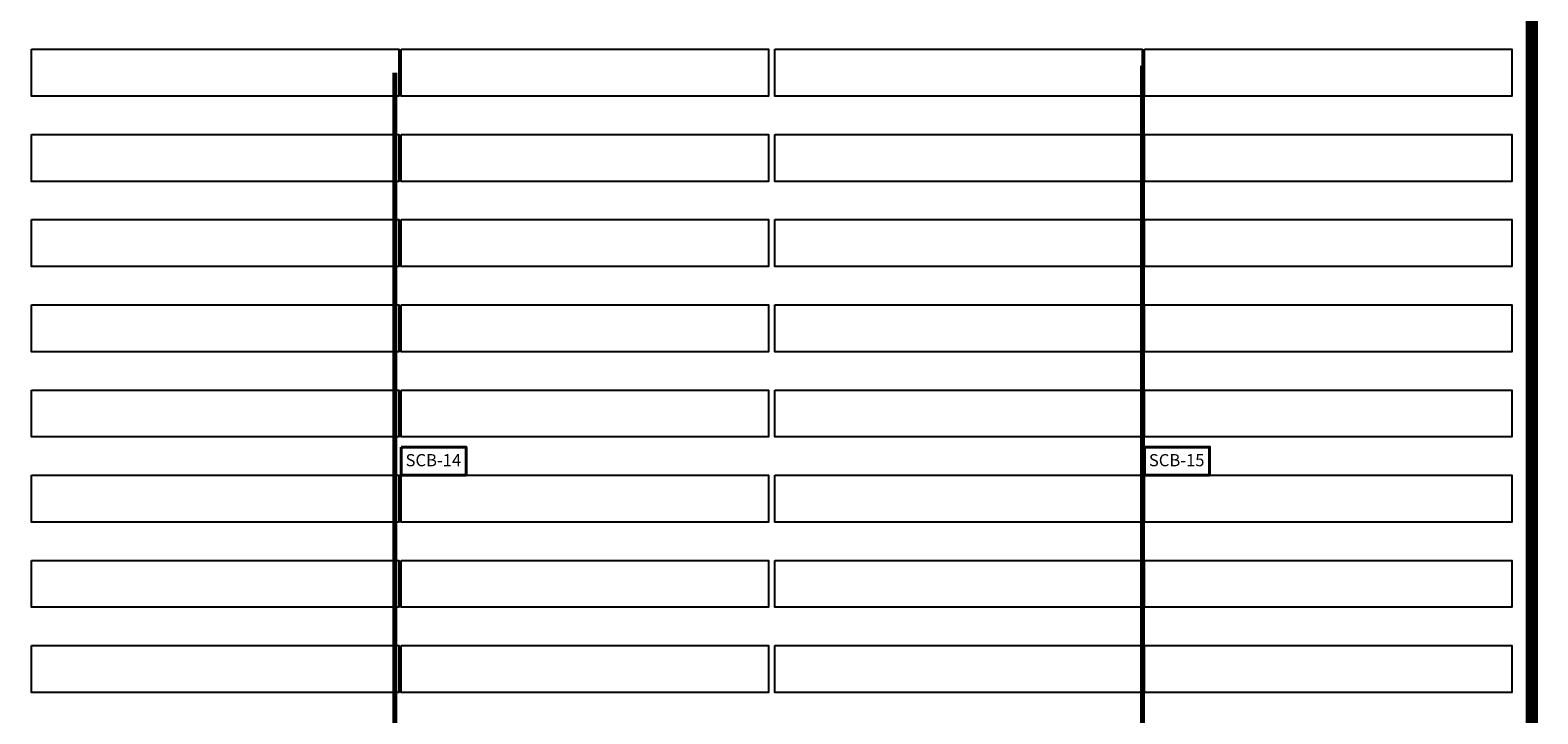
# Model space of a CAD drawing. Header units: inches. Extents: x 727810 to 1461440, y 2714588 to 5435005.
# Tile 44 of 233: x 728201 to 728325, y 2716118 to 2716175. Entities that reach past the tile are written whole.
import ezdxf

# ---------------------------------------------------------------- set-up
doc = ezdxf.new("R2010")
doc.units = ezdxf.units.IN
doc.header["$MEASUREMENT"] = 0
for name, color, linetype in [('Mundra 335', 7, 'Continuous'), ('POLYLINE', 3, 'Continuous'), ('SCB', 7, 'Continuous'), ('tranch', 7, 'Continuous')]:
    doc.layers.add(name, color=color, linetype=linetype)
doc.styles.get("Standard").update_dxf_attribs({"font": 'arial.ttf'})

# ---------------------------------------------------------------- blocks, each defined once
blk = doc.blocks.new('245')
at = {"layer": 'SCB', "lineweight": 40}
for points in [[(727940.22, 2716280.28), (727945.56, 2716280.28), (727945.56, 2716277.98)], [(727945.56, 2716277.98), (727940.22, 2716277.98), (727940.22, 2716280.28)]]:
    blk.add_lwpolyline(points, dxfattribs=at)

msp = doc.modelspace()

# ---------------------------------------------------------------- linework, layer by layer
at = {"layer": 'Mundra 335', "color": 2}
for points in [[(728201.03018, 2716172.97565), (728231.25018, 2716172.97565), (728231.25018, 2716169.11565), (728201.03018, 2716169.11565), (728201.03018, 2716172.97565)], [(728231.45018, 2716172.97565), (728261.67018, 2716172.97565), (728261.67018, 2716169.11565), (728231.45018, 2716169.11565), (728231.45018, 2716172.97565)], [(728262.17018, 2716172.97565), (728292.39018, 2716172.97565), (728292.39018, 2716169.11565), (728262.17018, 2716169.11565), (728262.17018, 2716172.97565)], [(728292.59018, 2716172.97565), (728322.81018, 2716172.97565), (728322.81018, 2716169.11565), (728292.59018, 2716169.11565), (728292.59018, 2716172.97565)], [(728201.03018, 2716165.97565), (728231.25018, 2716165.97565), (728231.25018, 2716162.11565), (728201.03018, 2716162.11565), (728201.03018, 2716165.97565)], [(728231.45018, 2716165.97565), (728261.67018, 2716165.97565), (728261.67018, 2716162.11565), (728231.45018, 2716162.11565), (728231.45018, 2716165.97565)], [(728262.17018, 2716165.97565), (728292.39018, 2716165.97565), (728292.39018, 2716162.11565), (728262.17018, 2716162.11565), (728262.17018, 2716165.97565)], [(728292.59018, 2716165.97565), (728322.81018, 2716165.97565), (728322.81018, 2716162.11565), (728292.59018, 2716162.11565), (728292.59018, 2716165.97565)], [(728201.03018, 2716158.97565), (728231.25018, 2716158.97565), (728231.25018, 2716155.11565), (728201.03018, 2716155.11565), (728201.03018, 2716158.97565)], [(728231.45018, 2716158.97565), (728261.67018, 2716158.97565), (728261.67018, 2716155.11565), (728231.45018, 2716155.11565), (728231.45018, 2716158.97565)], [(728262.17018, 2716158.97565), (728292.39018, 2716158.97565), (728292.39018, 2716155.11565), (728262.17018, 2716155.11565), (728262.17018, 2716158.97565)], [(728292.59018, 2716158.97565), (728322.81018, 2716158.97565), (728322.81018, 2716155.11565), (728292.59018, 2716155.11565), (728292.59018, 2716158.97565)], [(728201.03018, 2716151.97565), (728231.25018, 2716151.97565), (728231.25018, 2716148.11565), (728201.03018, 2716148.11565), (728201.03018, 2716151.97565)], [(728231.45018, 2716151.97565), (728261.67018, 2716151.97565), (728261.67018, 2716148.11565), (728231.45018, 2716148.11565), (728231.45018, 2716151.97565)], [(728262.17018, 2716151.97565), (728292.39018, 2716151.97565), (728292.39018, 2716148.11565), (728262.17018, 2716148.11565), (728262.17018, 2716151.97565)], [(728292.59018, 2716151.97565), (728322.81018, 2716151.97565), (728322.81018, 2716148.11565), (728292.59018, 2716148.11565), (728292.59018, 2716151.97565)], [(728201.03018, 2716144.97565), (728231.25018, 2716144.97565), (728231.25018, 2716141.11565), (728201.03018, 2716141.11565), (728201.03018, 2716144.97565)], [(728231.45018, 2716144.97565), (728261.67018, 2716144.97565), (728261.67018, 2716141.11565), (728231.45018, 2716141.11565), (728231.45018, 2716144.97565)], [(728262.17018, 2716144.97565), (728292.39018, 2716144.97565), (728292.39018, 2716141.11565), (728262.17018, 2716141.11565), (728262.17018, 2716144.97565)], [(728292.59018, 2716144.97565), (728322.81018, 2716144.97565), (728322.81018, 2716141.11565), (728292.59018, 2716141.11565), (728292.59018, 2716144.97565)], [(728201.03018, 2716137.97565), (728231.25018, 2716137.97565), (728231.25018, 2716134.11565), (728201.03018, 2716134.11565), (728201.03018, 2716137.97565)], [(728231.45018, 2716137.97565), (728261.67018, 2716137.97565), (728261.67018, 2716134.11565), (728231.45018, 2716134.11565), (728231.45018, 2716137.97565)], [(728262.17018, 2716137.97565), (728292.39018, 2716137.97565), (728292.39018, 2716134.11565), (728262.17018, 2716134.11565), (728262.17018, 2716137.97565)], [(728292.59018, 2716137.97565), (728322.81018, 2716137.97565), (728322.81018, 2716134.11565), (728292.59018, 2716134.11565), (728292.59018, 2716137.97565)], [(728201.03018, 2716130.97565), (728231.25018, 2716130.97565), (728231.25018, 2716127.11565), (728201.03018, 2716127.11565), (728201.03018, 2716130.97565)], [(728231.45018, 2716130.97565), (728261.67018, 2716130.97565), (728261.67018, 2716127.11565), (728231.45018, 2716127.11565), (728231.45018, 2716130.97565)], [(728262.17018, 2716130.97565), (728292.39018, 2716130.97565), (728292.39018, 2716127.11565), (728262.17018, 2716127.11565), (728262.17018, 2716130.97565)], [(728292.59018, 2716130.97565), (728322.81018, 2716130.97565), (728322.81018, 2716127.11565), (728292.59018, 2716127.11565), (728292.59018, 2716130.97565)], [(728201.03018, 2716123.97565), (728231.25018, 2716123.97565), (728231.25018, 2716120.11565), (728201.03018, 2716120.11565), (728201.03018, 2716123.97565)], [(728231.45018, 2716123.97565), (728261.67018, 2716123.97565), (728261.67018, 2716120.11565), (728231.45018, 2716120.11565), (728231.45018, 2716123.97565)], [(728262.17018, 2716123.97565), (728292.39018, 2716123.97565), (728292.39018, 2716120.11565), (728262.17018, 2716120.11565), (728262.17018, 2716123.97565)], [(728292.59018, 2716123.97565), (728322.81018, 2716123.97565), (728322.81018, 2716120.11565), (728292.59018, 2716120.11565), (728292.59018, 2716123.97565)]]:
    msp.add_lwpolyline(points, dxfattribs=at)
at = {"layer": 'POLYLINE', "color": 0, "lineweight": 40, "const_width": 1}
msp.add_lwpolyline([(728014.80322, 2716320.08748), (728324.4368, 2716320.08748), (728324.4368, 2715858.25198), (728012.90729, 2715858.25198)], dxfattribs=at)
at = {"layer": 'tranch', "const_width": 0.4}
for points in [[(728292.42328, 2716139.70676), (728292.42328, 2716171.62595)], [(728230.92495, 2716139.12645), (728230.92495, 2716171.04565)], [(728292.42328, 2716139.70676), (728292.42328, 2716108.62595)], [(728230.92495, 2716139.12645), (728230.92495, 2716108.04565)]]:
    msp.add_lwpolyline(points, dxfattribs=at)

# ---------------------------------------------------------------- block references
at = {"layer": 'SCB', "color": 1, "lineweight": 40}
for p in [(291.23101, -140), (291.23101, -140), (352.37101, -140), (352.37101, -140)]:
    msp.add_blockref('245', p, dxfattribs=at)

# ---------------------------------------------------------------- texts
at = {"layer": 'SCB', "color": 7, "lineweight": 40, "char_height": 1, "attachment_point": 1}
for s, insert in [('SCB-14', (728231.8085, 2716139.70676)), ('SCB-14', (728231.8085, 2716139.70676)), ('SCB-15', (728292.9485, 2716139.70676)), ('SCB-15', (728292.9485, 2716139.70676))]:
    msp.add_mtext_dynamic_manual_height_columns(s, width=10.9628712, gutter_width=20.36957, heights=[0], dxfattribs=dict(at, insert=insert))

doc.saveas('drawing.dxf')
